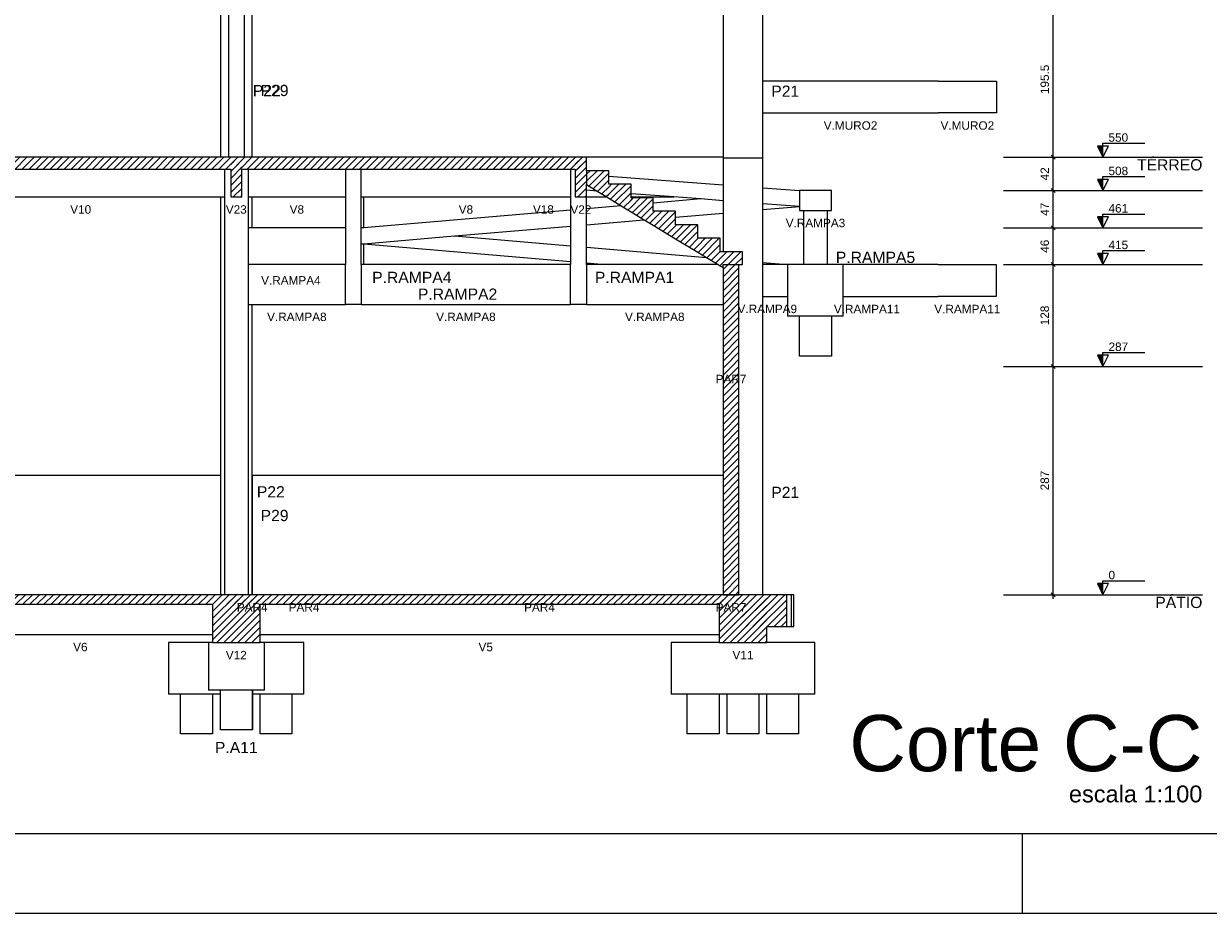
# Model space of a CAD drawing. Header units: millimetres. Extents: x 10 to 1250, y -62 to 528.
# Tile 92 of 193: x 111 to 126, y 69 to 80. Entities that reach past the tile are written whole.
import ezdxf

# ---------------------------------------------------------------- set-up
doc = ezdxf.new("R2010")
doc.units = ezdxf.units.MM
doc.header["$LTSCALE"] = 0.05
for name, color, linetype, lineweight in [('FO-Cortes', 9, 'Continuous', 5), ('FO-Cotas', 5, 'Continuous', 5), ('FO-Eixos', 5, 'Continuous', 5), ('FO-Hachuras das lajes', 1, 'Continuous', 20), ('FO-Hachuras dos pilares', 9, 'Continuous', 5), ('FO-Níveis', 9, 'Continuous', 5), ('FO-Pilares pré-moldados', 3, 'Continuous', 20), ('FO-Seção das fundações', 9, 'Continuous', 5), ('FO-Títulos', 7, 'Continuous', 5)]:
    doc.layers.add(name, color=color, linetype=linetype, lineweight=lineweight)
doc.layers.add('FOLHA_PADRÃO', color=7, linetype='Continuous')
doc.styles.add('Arial', font='arial.ttf')
doc.styles.get("Standard").update_dxf_attribs({"font": 'arial.ttf'})
doc.dimstyles.new('UM_50.000000', dxfattribs={"dimtxt": 0.18, "dimasz": 0.1, "dimexe": 0.1, "dimexo": 0.2, "dimgap": 0.1, "dimtad": 1, "dimdec": 1, "dimlfac": 50, "dimzin": 0, "dimdsep": 46, "dimtxsty": 'Standard', "dimblk": 'OBLIQUE', "dimcen": 0.09, "dimdle": 0.1, "dimadec": 1, "dimazin": 2, "dimtfac": 1, "dimtdec": 1, "dimtofl": 0, "dimtmove": 0, "dimatfit": 3, "dimldrblk": 'OBLIQUE', "dimfxl": 1, "dimtolj": 1, "dimarcsym": 1})
pattern_1 = [(45, (-251.032, -44.80222), (-0.08838835, 0.08838835), [])]

# ---------------------------------------------------------------- blocks, each defined once
blk = doc.blocks.new('A1EST. 1500')
at = {"layer": 'FOLHA_PADRÃO', "color": 1, "linetype": 'Continuous'}
for p, q in [((113.5, 0), (113.5, 1)), ((0, 0), (150.008, 0))]:
    blk.add_line(p, q, dxfattribs=at)
at = {"layer": 'FOLHA_PADRÃO', "color": 6, "linetype": 'Continuous'}
blk.add_lwpolyline([(149, 58.4), (149, 1), (1, 1), (1, 58.4), (149, 58.4)], dxfattribs=at)
blk = doc.blocks.new('_Oblique')
at = {"color": 0, "linetype": 'ByBlock', "lineweight": -2}
blk.add_line((-0.5, -0.5), (0.5, 0.5), dxfattribs=at)
blk = doc.blocks.new('*D313')
at = {"layer": 'Defpoints', "color": 0, "transparency": 16777216}
for p in [(247.282, 56.507), (247.282, 56.507), (247.282, 50.767)]:
    blk.add_point(p, dxfattribs=at)
at = {"layer": 'FO-Hachuras das lajes', "color": 0, "linetype": 'Continuous', "lineweight": -2, "transparency": 16777216}
for p, q in [((247.282, 50.667), (247.282, 56.607)), ((247.082, 56.507), (247.182, 56.507)), ((247.082, 50.767), (247.182, 50.767))]:
    blk.add_line(p, q, dxfattribs=at)
at = {"layer": 'FO-Hachuras das lajes', "color": 0, "lineweight": -2, "transparency": 16777216, "xscale": 0.1, "yscale": 0.1, "zscale": 0.1}
for p, rotation in [((247.282, 56.507), 90), ((247.282, 50.767), 270)]:
    blk.add_blockref('_Oblique', p, dxfattribs=dict(at, rotation=rotation))
at = {"layer": 'FO-Hachuras das lajes', "transparency": 16777216, "insert": (247.07, 53.637), "char_height": 0.2118, "attachment_point": 5, "rotation": 90, "style": 'Arial'}
blk.add_mtext('\\A1;287', dxfattribs=at)
blk = doc.blocks.new('*D314')
at = {"layer": 'Defpoints', "color": 0, "transparency": 16777216}
for p in [(247.282, 59.067), (247.282, 59.067), (247.282, 56.507)]:
    blk.add_point(p, dxfattribs=at)
at = {"layer": 'FO-Hachuras das lajes', "color": 0, "linetype": 'Continuous', "lineweight": -2, "transparency": 16777216}
for p, q in [((247.082, 59.067), (247.182, 59.067)), ((247.282, 56.407), (247.282, 59.167)), ((247.082, 56.507), (247.182, 56.507))]:
    blk.add_line(p, q, dxfattribs=at)
at = {"layer": 'FO-Hachuras das lajes', "color": 0, "lineweight": -2, "transparency": 16777216, "xscale": 0.1, "yscale": 0.1, "zscale": 0.1}
for p, rotation in [((247.282, 59.067), 90), ((247.282, 56.507), 270)]:
    blk.add_blockref('_Oblique', p, dxfattribs=dict(at, rotation=rotation))
at = {"layer": 'FO-Hachuras das lajes', "transparency": 16777216, "insert": (247.07, 57.787), "char_height": 0.2118, "attachment_point": 5, "rotation": 90, "style": 'Arial'}
blk.add_mtext('\\A1;128', dxfattribs=at)
blk = doc.blocks.new('*D315')
at = {"layer": 'Defpoints', "color": 0, "transparency": 16777216}
for p in [(247.282, 59.987), (247.282, 59.987), (247.282, 59.067)]:
    blk.add_point(p, dxfattribs=at)
at = {"layer": 'FO-Hachuras das lajes', "color": 0, "linetype": 'Continuous', "lineweight": -2, "transparency": 16777216}
for p, q in [((247.082, 59.987), (247.182, 59.987)), ((247.282, 58.967), (247.282, 60.087)), ((247.082, 59.067), (247.182, 59.067))]:
    blk.add_line(p, q, dxfattribs=at)
at = {"layer": 'FO-Hachuras das lajes', "color": 0, "lineweight": -2, "transparency": 16777216, "xscale": 0.1, "yscale": 0.1, "zscale": 0.1}
for p, rotation in [((247.282, 59.987), 90), ((247.282, 59.067), 270)]:
    blk.add_blockref('_Oblique', p, dxfattribs=dict(at, rotation=rotation))
at = {"layer": 'FO-Hachuras das lajes', "transparency": 16777216, "insert": (247.07, 59.527), "char_height": 0.2118, "attachment_point": 5, "rotation": 90, "style": 'Arial'}
blk.add_mtext('\\A1;46', dxfattribs=at)
blk = doc.blocks.new('*D316')
at = {"layer": 'Defpoints', "color": 0, "transparency": 16777216}
for p in [(247.282, 60.927), (247.282, 60.927), (247.282, 59.987)]:
    blk.add_point(p, dxfattribs=at)
at = {"layer": 'FO-Hachuras das lajes', "color": 0, "linetype": 'Continuous', "lineweight": -2, "transparency": 16777216}
for p, q in [((247.082, 60.927), (247.182, 60.927)), ((247.282, 59.887), (247.282, 61.027)), ((247.082, 59.987), (247.182, 59.987))]:
    blk.add_line(p, q, dxfattribs=at)
at = {"layer": 'FO-Hachuras das lajes', "color": 0, "lineweight": -2, "transparency": 16777216, "xscale": 0.1, "yscale": 0.1, "zscale": 0.1}
for p, rotation in [((247.282, 60.927), 90), ((247.282, 59.987), 270)]:
    blk.add_blockref('_Oblique', p, dxfattribs=dict(at, rotation=rotation))
at = {"layer": 'FO-Hachuras das lajes', "transparency": 16777216, "insert": (247.07, 60.457), "char_height": 0.2118, "attachment_point": 5, "rotation": 90, "style": 'Arial'}
blk.add_mtext('\\A1;47', dxfattribs=at)
blk = doc.blocks.new('*D317')
at = {"layer": 'Defpoints', "color": 0, "transparency": 16777216}
for p in [(247.282, 61.767), (247.282, 61.767), (247.282, 60.927)]:
    blk.add_point(p, dxfattribs=at)
at = {"layer": 'FO-Hachuras das lajes', "color": 0, "linetype": 'Continuous', "lineweight": -2, "transparency": 16777216}
for p, q in [((247.082, 61.767), (247.182, 61.767)), ((247.282, 60.827), (247.282, 61.867)), ((247.082, 60.927), (247.182, 60.927))]:
    blk.add_line(p, q, dxfattribs=at)
at = {"layer": 'FO-Hachuras das lajes', "color": 0, "lineweight": -2, "transparency": 16777216, "xscale": 0.1, "yscale": 0.1, "zscale": 0.1}
for p, rotation in [((247.282, 61.767), 90), ((247.282, 60.927), 270)]:
    blk.add_blockref('_Oblique', p, dxfattribs=dict(at, rotation=rotation))
at = {"layer": 'FO-Hachuras das lajes', "transparency": 16777216, "insert": (247.07, 61.347), "char_height": 0.2118, "attachment_point": 5, "rotation": 90, "style": 'Arial'}
blk.add_mtext('\\A1;42', dxfattribs=at)
blk = doc.blocks.new('*D318')
at = {"layer": 'Defpoints', "color": 0, "transparency": 16777216}
for p in [(247.282, 65.677), (247.282, 65.677), (247.282, 61.767)]:
    blk.add_point(p, dxfattribs=at)
at = {"layer": 'FO-Hachuras das lajes', "color": 0, "linetype": 'Continuous', "lineweight": -2, "transparency": 16777216}
for p, q in [((247.082, 65.677), (247.182, 65.677)), ((247.282, 61.667), (247.282, 65.777)), ((247.082, 61.767), (247.182, 61.767))]:
    blk.add_line(p, q, dxfattribs=at)
at = {"layer": 'FO-Hachuras das lajes', "color": 0, "lineweight": -2, "transparency": 16777216, "xscale": 0.1, "yscale": 0.1, "zscale": 0.1}
for p, rotation in [((247.282, 65.677), 90), ((247.282, 61.767), 270)]:
    blk.add_blockref('_Oblique', p, dxfattribs=dict(at, rotation=rotation))
at = {"layer": 'FO-Hachuras das lajes', "transparency": 16777216, "insert": (247.07, 63.722), "char_height": 0.2118, "attachment_point": 5, "rotation": 90, "style": 'Arial'}
blk.add_mtext('\\A1;195.5', dxfattribs=at)
blk = doc.blocks.new('CCCCC')
at = {"layer": 'FO-Cortes', "linetype": 'Continuous'}
for points in [[(-2.5, 16.9647), (-2.5, 17.2447), (-2.64, 17.2447), (-2.5, 16.9647)], [(-2.5, 16.1247), (-2.5, 16.4047), (-2.64, 16.4047), (-2.5, 16.1247)], [(-2.5, 15.1847), (-2.5, 15.4647), (-2.64, 15.4647), (-2.5, 15.1847)], [(-2.5, 14.2647), (-2.5, 14.5447), (-2.64, 14.5447), (-2.5, 14.2647)], [(-2.5, 11.7047), (-2.5, 11.9847), (-2.64, 11.9847), (-2.5, 11.7047)], [(-2.5, 5.9647), (-2.5, 6.2447), (-2.64, 6.2447), (-2.5, 5.9647)]]:
    blk.add_hatch(color=256, dxfattribs=at).paths.add_polyline_path(points)
at = {"layer": 'FO-Níveis', "linetype": 'Continuous'}
h = blk.add_hatch(dxfattribs=at)
h.set_pattern_fill('ANSI31', color=256, style=0)
h.set_pattern_definition(pattern_1)
h.paths.add_polyline_path([(-32.215, 16.6647), (-24.149, 16.6647), (-24.149, 16.9647), (-32.215, 16.9647), (-32.215, 16.6647)])
h = blk.add_hatch(dxfattribs=at)
h.set_pattern_fill('ANSI31', color=256, style=0)
h.set_pattern_definition(pattern_1)
h.paths.add_polyline_path([(-24.429, 16.6647), (-15.485, 16.6647), (-15.485, 16.9647), (-24.429, 16.9647), (-24.429, 16.6647)])
h = blk.add_hatch(dxfattribs=at)
h.set_pattern_fill('ANSI31', color=256, style=0)
h.set_pattern_definition(pattern_1)
h.paths.add_polyline_path([(-24.429, 15.9647), (-24.149, 15.9647), (-24.149, 16.9647), (-24.429, 16.9647), (-24.429, 15.9647)])
h = blk.add_hatch(dxfattribs=at)
h.set_pattern_fill('ANSI31', color=256, style=0)
h.set_pattern_definition(pattern_1)
h.paths.add_polyline_path([(-15.765, 15.9647), (-15.485, 15.9647), (-15.485, 16.9647), (-15.765, 16.9647), (-15.765, 15.9647)])
h = blk.add_hatch(dxfattribs=at)
h.set_pattern_fill('ANSI31', color=256, style=0)
h.set_pattern_definition(pattern_1)
h.paths.add_polyline_path([(-15.485, 16.2738), (-14.925, 15.9338), (-14.925, 16.6247), (-15.485, 16.6247), (-15.485, 16.2738)])
h = blk.add_hatch(dxfattribs=at)
h.set_pattern_fill('ANSI31', color=256, style=0)
h.set_pattern_definition(pattern_1)
h.paths.add_polyline_path([(-14.925, 15.9338), (-14.365, 15.5938), (-14.365, 16.2847), (-14.925, 16.2847), (-14.925, 15.9338)])
h = blk.add_hatch(dxfattribs=at)
h.set_pattern_fill('ANSI31', color=256, style=0)
h.set_pattern_definition(pattern_1)
h.paths.add_polyline_path([(-14.365, 15.5938), (-13.805, 15.2538), (-13.805, 15.9447), (-14.365, 15.9447), (-14.365, 15.5938)])
h = blk.add_hatch(dxfattribs=at)
h.set_pattern_fill('ANSI31', color=256, style=0)
h.set_pattern_definition(pattern_1)
h.paths.add_polyline_path([(-13.805, 15.2538), (-13.245, 14.9138), (-13.245, 15.6047), (-13.805, 15.6047), (-13.805, 15.2538)])
h = blk.add_hatch(dxfattribs=at)
h.set_pattern_fill('ANSI31', color=256, style=0)
h.set_pattern_definition(pattern_1)
h.paths.add_polyline_path([(-13.245, 14.9138), (-12.685, 14.5738), (-12.685, 15.2647), (-13.245, 15.2647), (-13.245, 14.9138)])
h = blk.add_hatch(dxfattribs=at)
h.set_pattern_fill('ANSI31', color=256, style=0)
h.set_pattern_definition(pattern_1)
h.paths.add_polyline_path([(-12.685, 14.5738), (-12.125, 14.2338), (-12.125, 14.9247), (-12.685, 14.9247), (-12.685, 14.5738)])
h = blk.add_hatch(dxfattribs=at)
h.set_pattern_fill('ANSI31', color=256, style=0)
h.set_pattern_definition(pattern_1)
h.paths.add_polyline_path([(-12.125, 14.2338), (-12.05, 14.1882), (-12.05, 14.5847), (-12.125, 14.5847), (-12.125, 14.2338)])
h = blk.add_hatch(dxfattribs=at)
h.set_pattern_fill('ANSI31', color=256, style=0)
h.set_pattern_definition(pattern_1)
h.paths.add_polyline_path([(-12.05, 14.2647), (-11.565, 14.2647), (-11.565, 14.5847), (-12.05, 14.5847), (-12.05, 14.2647)])
h = blk.add_hatch(dxfattribs=at)
h.set_pattern_fill('ANSI31', color=256, style=0)
h.set_pattern_definition(pattern_1)
h.paths.add_polyline_path([(-12.05, 11.7047), (-11.65, 11.7047), (-11.65, 14.2647), (-12.05, 14.2647), (-12.05, 11.7047)])
h = blk.add_hatch(dxfattribs=at)
h.set_pattern_fill('ANSI31', color=256, style=0)
h.set_pattern_definition(pattern_1)
h.paths.add_polyline_path([(-12.05, 5.9647), (-11.65, 5.9647), (-11.65, 11.7047), (-12.05, 11.7047), (-12.05, 5.9647)])
h = blk.add_hatch(dxfattribs=at)
h.set_pattern_fill('ANSI31', color=256, style=0)
h.set_pattern_definition(pattern_1)
h.paths.add_polyline_path([(-32.2342, 5.7247), (-23.689, 5.7247), (-23.689, 5.9647), (-32.2342, 5.9647), (-32.2342, 5.7247)])
h = blk.add_hatch(dxfattribs=at)
h.set_pattern_fill('ANSI31', color=256, style=0)
h.set_pattern_definition(pattern_1)
h.paths.add_polyline_path([(-24.889, 5.7247), (-11.65, 5.7247), (-11.65, 5.9647), (-24.889, 5.9647), (-24.889, 5.7247)])
h = blk.add_hatch(dxfattribs=at)
h.set_pattern_fill('ANSI31', color=256, style=0)
h.set_pattern_definition(pattern_1)
h.paths.add_polyline_path([(-24.889, 4.7647), (-23.689, 4.7647), (-23.689, 5.9647), (-24.889, 5.9647), (-24.889, 4.7647)])
h = blk.add_hatch(dxfattribs=at)
h.set_pattern_fill('ANSI31', color=256, style=0)
h.set_pattern_definition(pattern_1)
h.paths.add_polyline_path([(-12.15, 4.7647), (-10.95, 4.7647), (-10.95, 5.9647), (-12.15, 5.9647), (-12.15, 4.7647)])
h = blk.add_hatch(dxfattribs=at)
h.set_pattern_fill('ANSI31', color=256, style=0)
h.set_pattern_definition(pattern_1)
h.paths.add_polyline_path([(-12.05, 5.1647), (-10.45, 5.1647), (-10.45, 5.9647), (-12.05, 5.9647), (-12.05, 5.1647)])
at = {"layer": 'FO-Cortes'}
for points in [[(-2.5, 16.9647), (-2.36, 17.2447), (-2.64, 17.2447), (-2.5, 16.9647), (-2.5, 17.3147), (-1.45, 17.3147)], [(-2.5, 16.1247), (-2.36, 16.4047), (-2.64, 16.4047), (-2.5, 16.1247), (-2.5, 16.4747), (-1.45, 16.4747)], [(-2.5, 15.1847), (-2.36, 15.4647), (-2.64, 15.4647), (-2.5, 15.1847), (-2.5, 15.5347), (-1.45, 15.5347)], [(-2.5, 14.2647), (-2.36, 14.5447), (-2.64, 14.5447), (-2.5, 14.2647), (-2.5, 14.6147), (-1.45, 14.6147)], [(-2.5, 11.7047), (-2.36, 11.9847), (-2.64, 11.9847), (-2.5, 11.7047), (-2.5, 12.0547), (-1.45, 12.0547)], [(-2.5, 5.9647), (-2.36, 6.2447), (-2.64, 6.2447), (-2.5, 5.9647), (-2.5, 6.3147), (-1.45, 6.3147)]]:
    blk.add_lwpolyline(points, dxfattribs=at)
at = {"layer": 'FO-Cotas'}
for p, q in [((-24.689, 20.8747), (-24.689, 16.9647)), ((-24.4864, 20.8747), (-24.4864, 16.9647)), ((-24.0836, 16.9647), (-24.0836, 20.8747)), ((-23.889, 16.9647), (-23.889, 20.8747)), ((-12.05, 20.8747), (-12.05, 16.9647)), ((-11.05, 18.8747), (-11.05, 20.8747)), ((-11.05, 18.0747), (-11.05, 18.8747)), ((-6.6385, 18.8747), (-11.05, 18.8747)), ((-6.6385, 18.8747), (-5.1797, 18.8747)), ((-5.1797, 18.8747), (-5.1797, 18.0747)), ((-11.05, 16.9647), (-11.05, 18.0747)), ((-11.05, 18.0747), (-6.6385, 18.0747)), ((-5.1797, 18.0747), (-6.6385, 18.0747)), ((-12.05, 16.9647), (-15.485, 16.9647)), ((-12.05, 16.9647), (-12.05, 16.9357)), ((-12.05, 16.9357), (-12.05, 16.2713)), ((-12.0484, 16.9357), (-12.05, 16.9357)), ((-11.05, 16.9357), (-12.0484, 16.9357)), ((-11.05, 16.9357), (-11.05, 16.9647)), ((-11.05, 16.1951), (-11.05, 16.9357)), ((-24.5864, 16.6647), (-24.5864, 16.1247)), ((-23.9836, 16.1247), (-23.9836, 16.6647)), ((-21.547, 16.6647), (-21.547, 16.1247)), ((-21.147, 16.5637), (-21.147, 16.6647)), ((-21.147, 16.1247), (-21.147, 16.5637)), ((-15.885, 16.6647), (-15.885, 16.5636)), ((-15.885, 16.5636), (-15.885, 16.1626)), ((-14.925, 16.4904), (-12.05, 16.2713)), ((-24.5864, 16.1247), (-24.5864, 15.9647)), ((-23.9836, 15.9647), (-23.9836, 16.1247)), ((-21.547, 16.1247), (-21.547, 15.9647)), ((-21.147, 15.9647), (-21.147, 16.1247)), ((-15.885, 16.1626), (-15.885, 16.1247)), ((-15.885, 16.1247), (-15.885, 15.9647)), ((-15.2182, 16.1118), (-15.485, 16.1321)), ((-12.05, 16.2713), (-12.05, 16.1247)), ((-12.05, 16.1247), (-12.05, 16.0957)), ((-12.05, 16.0957), (-12.05, 15.9647)), ((-11.05, 16.1951), (-10.127, 16.1247)), ((-11.05, 16.1247), (-11.05, 16.1951)), ((-11.05, 16.0957), (-11.05, 16.1247)), ((-11.05, 16.046), (-11.05, 16.0957)), ((-10.027, 16.1247), (-10.127, 16.1247)), ((-10.127, 16.1247), (-10.127, 15.7237)), ((-9.427, 16.1247), (-10.027, 16.1247)), ((-9.327, 16.1247), (-9.427, 16.1247)), ((-9.327, 15.6247), (-9.327, 16.1247)), ((-31.415, 15.9647), (-24.689, 15.9647)), ((-24.689, 15.9647), (-24.689, 15.1847)), ((-24.689, 15.9647), (-24.6874, 15.9647)), ((-24.6874, 15.9647), (-24.5864, 15.9647)), ((-24.5864, 15.9647), (-24.5864, 15.1847)), ((-23.9836, 15.9647), (-23.8906, 15.9647)), ((-23.9836, 15.1847), (-23.9836, 15.9647)), ((-23.8906, 15.9647), (-23.889, 15.9647)), ((-23.889, 15.1847), (-23.889, 15.9647)), ((-23.889, 15.9647), (-23.8874, 15.9647)), ((-23.8874, 15.9647), (-21.547, 15.9647)), ((-21.547, 15.9647), (-21.547, 15.1847)), ((-21.147, 15.9647), (-21.0888, 15.9647)), ((-21.147, 15.1847), (-21.147, 15.9647)), ((-21.0888, 15.9647), (-21.0856, 15.9647)), ((-21.0856, 15.9647), (-21.0844, 15.9647)), ((-21.0844, 15.1901), (-21.0844, 15.9647)), ((-21.0844, 15.9647), (-15.885, 15.9647)), ((-15.885, 15.9647), (-15.885, 15.6336)), ((-15.485, 15.6677), (-15.485, 15.9647)), ((-15.485, 15.9647), (-14.976, 15.9647)), ((-13.2893, 15.9647), (-14.365, 16.0467)), ((-14.365, 15.9647), (-13.2893, 15.9647)), ((-12.6099, 15.9129), (-13.805, 15.811)), ((-12.6099, 15.9129), (-13.2893, 15.9647)), ((-12.05, 15.8703), (-12.6099, 15.9129)), ((-12.05, 15.9647), (-12.05, 15.9607)), ((-12.05, 15.9607), (-12.05, 15.8703)), ((-12.05, 15.8703), (-12.05, 15.5594)), ((-11.05, 15.794), (-11.05, 16.046)), ((-10.127, 15.7237), (-11.05, 15.794)), ((-11.05, 15.6447), (-11.05, 15.794)), ((-15.885, 15.6336), (-21.0844, 15.1901)), ((-15.885, 15.6336), (-15.885, 15.2323)), ((-14.6097, 15.7423), (-15.485, 15.6677)), ((-15.485, 15.2664), (-15.485, 15.6677)), ((-13.245, 15.4575), (-12.05, 15.5594)), ((-12.05, 15.5594), (-12.05, 15.1847)), ((-11.05, 15.6447), (-10.127, 15.7234)), ((-11.05, 15.1847), (-11.05, 15.6447)), ((-10.127, 15.7237), (-10.127, 15.7234)), ((-10.127, 15.7234), (-10.127, 15.6247)), ((-10.127, 15.6247), (-10.027, 15.6247)), ((-10.027, 15.6247), (-10.027, 15.1847)), ((-10.027, 15.6247), (-9.427, 15.6247)), ((-9.427, 15.1847), (-9.427, 15.6247)), ((-9.427, 15.6247), (-9.327, 15.6247)), ((-21.0844, 15.1901), (-21.147, 15.1847)), ((-18.8018, 14.9835), (-15.885, 15.2323)), ((-15.885, 15.2323), (-15.885, 15.1847)), ((-15.485, 15.2664), (-14.0302, 15.3905)), ((-15.485, 15.1847), (-15.485, 15.2664)), ((-24.689, 15.1847), (-24.689, 14.2647)), ((-24.5864, 15.1847), (-24.5864, 14.2647)), ((-23.8923, 15.1847), (-23.9836, 15.1847)), ((-23.9836, 14.2647), (-23.9836, 15.1847)), ((-23.889, 15.1847), (-23.8923, 15.1847)), ((-23.8857, 15.1847), (-23.889, 15.1847)), ((-21.547, 15.1847), (-23.8857, 15.1847)), ((-21.547, 15.1847), (-21.547, 14.3847)), ((-21.147, 14.7834), (-21.147, 15.1847)), ((-21.0844, 14.7888), (-18.8018, 14.9835)), ((-18.8018, 14.9835), (-15.885, 14.7331)), ((-15.885, 15.1847), (-15.885, 14.7331)), ((-15.485, 14.6988), (-15.485, 15.1847)), ((-12.05, 15.1847), (-12.05, 15.1557)), ((-12.05, 15.1557), (-12.05, 14.5847)), ((-11.05, 15.1557), (-11.05, 15.1847)), ((-11.05, 14.3182), (-11.05, 15.1557)), ((-10.027, 15.1847), (-10.027, 14.2647)), ((-9.427, 14.2647), (-9.427, 15.1847)), ((-21.147, 14.7834), (-21.0844, 14.7888)), ((-21.0844, 14.778), (-21.147, 14.7834)), ((-21.147, 14.3847), (-21.147, 14.7834)), ((-21.0844, 14.2647), (-21.0844, 14.778)), ((-15.885, 14.3318), (-21.0844, 14.778)), ((-15.885, 14.7331), (-15.885, 14.3318)), ((-15.485, 14.6988), (-12.4639, 14.4395)), ((-15.485, 14.2974), (-15.485, 14.6988)), ((-21.547, 14.3847), (-21.547, 14.2647)), ((-21.147, 14.2647), (-21.147, 14.3847)), ((-15.885, 14.3318), (-15.885, 14.2647)), ((-15.1038, 14.2647), (-15.485, 14.2974)), ((-15.485, 14.2647), (-15.485, 14.2974)), ((-11.05, 14.3182), (-10.427, 14.2647)), ((-11.05, 14.2647), (-11.05, 14.3182)), ((-24.689, 14.2647), (-24.689, 11.7047)), ((-24.5864, 14.2647), (-24.5864, 11.7047)), ((-23.8914, 14.2647), (-23.9836, 14.2647)), ((-23.9836, 14.1847), (-23.9836, 14.2647)), ((-23.9836, 13.2647), (-23.9836, 14.1847)), ((-23.889, 14.2647), (-23.8914, 14.2647)), ((-23.8866, 14.2647), (-23.889, 14.2647)), ((-21.547, 14.2647), (-23.8866, 14.2647)), ((-21.547, 14.1847), (-21.547, 14.2647)), ((-21.547, 13.2647), (-21.547, 14.1847)), ((-21.147, 14.2647), (-21.147, 13.2647)), ((-21.0888, 14.2647), (-21.147, 14.2647)), ((-21.0844, 14.2647), (-21.0888, 14.2647)), ((-21.084, 14.2647), (-21.0844, 14.2647)), ((-15.885, 14.2647), (-21.084, 14.2647)), ((-15.885, 13.2647), (-15.885, 14.2647)), ((-15.485, 14.2647), (-15.485, 13.2647)), ((-15.1038, 14.2647), (-15.485, 14.2647)), ((-12.176, 14.2647), (-15.1038, 14.2647)), ((-10.427, 14.2647), (-11.05, 14.2647)), ((-11.05, 14.2357), (-11.05, 14.2647)), ((-11.05, 13.9168), (-11.05, 14.2357)), ((-10.427, 14.2647), (-10.427, 13.8634)), ((-10.2301, 14.2647), (-10.427, 14.2647)), ((-10.227, 14.2647), (-10.2301, 14.2647)), ((-10.027, 14.2647), (-10.227, 14.2647)), ((-9.427, 14.2647), (-10.027, 14.2647)), ((-9.027, 14.2647), (-9.427, 14.2647)), ((-9.027, 13.4647), (-9.027, 14.2647)), ((-6.6385, 14.2647), (-9.027, 14.2647)), ((-6.6385, 14.2647), (-5.1807, 14.2647)), ((-5.1807, 14.2647), (-5.1807, 13.4647)), ((-11.05, 13.4647), (-11.05, 13.9168)), ((-10.427, 13.8634), (-10.427, 13.4647)), ((-11.05, 13.4647), (-10.427, 13.4647)), ((-11.05, 11.7047), (-11.05, 13.4647)), ((-10.427, 13.4647), (-10.427, 12.9647)), ((-9.027, 12.9647), (-9.027, 13.4647)), ((-9.027, 13.4647), (-6.6385, 13.4647)), ((-5.1807, 13.4647), (-6.6385, 13.4647)), ((-23.9836, 13.2647), (-23.8914, 13.2647)), ((-23.9836, 11.7047), (-23.9836, 13.2647)), ((-23.8914, 13.2647), (-23.889, 13.2647)), ((-23.889, 11.7047), (-23.889, 13.2647)), ((-23.889, 13.2647), (-23.8866, 13.2647)), ((-23.8866, 13.2647), (-21.547, 13.2647)), ((-21.4886, 13.2647), (-21.547, 13.2647)), ((-21.484, 13.2647), (-21.4886, 13.2647)), ((-21.147, 13.2647), (-21.484, 13.2647)), ((-21.147, 13.2647), (-21.0888, 13.2647)), ((-21.0888, 13.2647), (-21.0844, 13.2647)), ((-21.0844, 13.2647), (-21.084, 13.2647)), ((-21.084, 13.2647), (-15.885, 13.2647)), ((-15.485, 13.2647), (-15.885, 13.2647)), ((-15.485, 13.2647), (-12.05, 13.2647)), ((-10.127, 12.9647), (-10.427, 12.9647)), ((-10.127, 11.9647), (-10.127, 12.9647)), ((-9.327, 12.9647), (-10.127, 12.9647)), ((-9.327, 12.9647), (-9.327, 11.9647)), ((-9.027, 12.9647), (-9.327, 12.9647)), ((-9.327, 11.9647), (-10.127, 11.9647)), ((-24.689, 11.7047), (-24.689, 8.9647)), ((-24.5864, 11.7047), (-24.5864, 5.9647)), ((-23.9836, 5.9647), (-23.9836, 11.7047)), ((-23.889, 8.9647), (-23.889, 11.7047)), ((-11.05, 11.6757), (-11.05, 11.7047)), ((-11.05, 5.9647), (-11.05, 11.6757)), ((-24.689, 8.9647), (-31.415, 8.9647)), ((-24.689, 8.9647), (-24.689, 7.9647)), ((-23.8868, 8.9647), (-23.889, 8.9647)), ((-23.889, 7.9647), (-23.889, 8.9647)), ((-23.8868, 8.9647), (-23.8868, 7.9647)), ((-21.2892, 8.9647), (-23.8868, 8.9647)), ((-21.2848, 8.9647), (-21.2892, 8.9647)), ((-12.05, 8.9647), (-21.2848, 8.9647)), ((-24.689, 7.9647), (-24.689, 5.9647)), ((-23.889, 5.9647), (-23.889, 7.9647)), ((-23.8868, 7.9647), (-23.8868, 5.9647)), ((-10.3273, 5.9647), (-10.45, 5.9647)), ((-10.27, 5.9647), (-10.3273, 5.9647)), ((-10.3273, 5.1647), (-10.3273, 5.9647)), ((-10.27, 5.1647), (-10.27, 5.9647)), ((-10.45, 5.1647), (-10.3273, 5.1647)), ((-10.3273, 5.1647), (-10.27, 5.1647)), ((-31.415, 4.9647), (-24.889, 4.9647)), ((-23.689, 4.9647), (-21.2892, 4.9647)), ((-21.2892, 4.9647), (-21.2848, 4.9647)), ((-21.2848, 4.9647), (-12.15, 4.9647)), ((-25.989, 4.7647), (-25.989, 3.4647)), ((-24.9909, 4.7647), (-25.989, 4.7647)), ((-24.9909, 4.7647), (-24.9909, 3.5647)), ((-24.889, 4.7647), (-24.9909, 4.7647)), ((-23.5791, 4.7647), (-23.689, 4.7647)), ((-22.589, 4.7647), (-23.5791, 4.7647)), ((-23.5791, 3.5647), (-23.5791, 4.7647)), ((-22.589, 3.4647), (-22.589, 4.7647)), ((-13.3583, 4.7647), (-13.3583, 3.4647)), ((-13.25, 4.7647), (-13.3583, 4.7647)), ((-12.15, 4.7647), (-13.25, 4.7647)), ((-9.85, 4.7647), (-10.95, 4.7647)), ((-9.7417, 4.7647), (-9.85, 4.7647)), ((-9.7417, 3.4647), (-9.7417, 4.7647)), ((-25.689, 3.4647), (-25.989, 3.4647)), ((-25.689, 2.4647), (-25.689, 3.4647)), ((-24.889, 3.4647), (-25.689, 3.4647)), ((-24.6885, 3.5647), (-24.9909, 3.5647)), ((-24.889, 3.4647), (-24.889, 2.4647)), ((-24.6885, 3.4647), (-24.889, 3.4647)), ((-24.6885, 3.4647), (-24.6885, 3.5647)), ((-24.6815, 3.5647), (-24.6885, 3.5647)), ((-24.6885, 2.5647), (-24.6885, 3.4647)), ((-23.8885, 3.5647), (-24.6815, 3.5647)), ((-23.8885, 3.5647), (-23.8885, 3.4647)), ((-23.8815, 3.5647), (-23.8885, 3.5647)), ((-23.8885, 3.4647), (-23.8885, 2.5647)), ((-23.8815, 3.5647), (-23.8815, 3.4647)), ((-23.5791, 3.5647), (-23.8815, 3.5647)), ((-23.689, 3.4647), (-23.8815, 3.4647)), ((-23.8815, 3.4647), (-23.8815, 2.5647)), ((-23.689, 2.4647), (-23.689, 3.4647)), ((-22.889, 3.4647), (-23.689, 3.4647)), ((-22.889, 3.4647), (-22.889, 2.4647)), ((-22.589, 3.4647), (-22.889, 3.4647)), ((-13.25, 3.4647), (-13.3583, 3.4647)), ((-12.95, 3.4647), (-13.25, 3.4647)), ((-12.95, 2.4647), (-12.95, 3.4647)), ((-12.15, 3.4647), (-12.95, 3.4647)), ((-12.15, 3.4647), (-12.15, 2.4647)), ((-11.95, 3.4647), (-12.15, 3.4647)), ((-11.95, 2.4647), (-11.95, 3.4647)), ((-11.15, 3.4647), (-11.95, 3.4647)), ((-11.15, 3.4647), (-11.15, 2.4647)), ((-10.95, 3.4647), (-11.15, 3.4647)), ((-10.95, 2.4647), (-10.95, 3.4647)), ((-10.15, 3.4647), (-10.95, 3.4647)), ((-10.15, 3.4647), (-10.15, 2.4647)), ((-9.85, 3.4647), (-10.15, 3.4647)), ((-9.7417, 3.4647), (-9.85, 3.4647)), ((-24.889, 2.4647), (-25.689, 2.4647)), ((-24.6815, 2.5647), (-24.6885, 2.5647)), ((-23.8885, 2.5647), (-24.6815, 2.5647)), ((-23.8815, 2.5647), (-23.8885, 2.5647)), ((-22.889, 2.4647), (-23.689, 2.4647)), ((-12.15, 2.4647), (-12.95, 2.4647)), ((-11.15, 2.4647), (-11.95, 2.4647)), ((-10.15, 2.4647), (-10.95, 2.4647))]:
    blk.add_line(p, q, dxfattribs=at)
at = {"layer": 'FO-Eixos', "linetype": 'Continuous'}
for p, q in [((-5, 16.9647), (0, 16.9647)), ((-5, 16.1247), (0, 16.1247)), ((-5, 15.1847), (0, 15.1847)), ((-5, 14.2647), (0, 14.2647)), ((-5, 11.7047), (0, 11.7047))]:
    blk.add_line(p, q, dxfattribs=at)
at = {"layer": 'FO-Eixos'}
blk.add_line((-5, 5.9647), (0, 5.9647), dxfattribs=at)
at = {"layer": 'FO-Títulos'}
for p, q in [((-24.689, 16.9647), (-31.415, 16.9647)), ((-24.6874, 16.9647), (-24.689, 16.9647)), ((-24.5864, 16.9647), (-24.6874, 16.9647)), ((-24.585, 16.9647), (-24.5864, 16.9647)), ((-24.4864, 16.9647), (-24.585, 16.9647)), ((-24.429, 16.9647), (-24.4864, 16.9647)), ((-24.289, 16.9647), (-24.429, 16.9647)), ((-24.149, 16.9647), (-24.289, 16.9647)), ((-24.0836, 16.9647), (-24.149, 16.9647)), ((-23.9856, 16.9647), (-24.0836, 16.9647)), ((-23.9836, 16.9647), (-23.9856, 16.9647)), ((-23.8906, 16.9647), (-23.9836, 16.9647)), ((-23.889, 16.9647), (-23.8906, 16.9647)), ((-23.8874, 16.9647), (-23.889, 16.9647)), ((-21.547, 16.9647), (-23.8874, 16.9647)), ((-21.4886, 16.9647), (-21.547, 16.9647)), ((-21.4856, 16.9647), (-21.4886, 16.9647)), ((-21.147, 16.9647), (-21.4856, 16.9647)), ((-21.0888, 16.9647), (-21.147, 16.9647)), ((-21.0856, 16.9647), (-21.0888, 16.9647)), ((-21.0844, 16.9647), (-21.0856, 16.9647)), ((-15.885, 16.9647), (-21.0844, 16.9647)), ((-15.765, 16.9647), (-15.885, 16.9647)), ((-15.485, 16.9647), (-15.765, 16.9647)), ((-15.485, 16.6647), (-15.485, 16.9647)), ((-31.415, 16.6647), (-24.689, 16.6647)), ((-24.689, 16.6647), (-24.6874, 16.6647)), ((-24.6874, 16.6647), (-24.5864, 16.6647)), ((-24.5864, 16.6647), (-24.585, 16.6647)), ((-24.585, 16.6647), (-24.429, 16.6647)), ((-24.429, 16.6647), (-24.429, 16.1247)), ((-24.149, 16.1247), (-24.149, 16.6647)), ((-24.149, 16.6647), (-23.9856, 16.6647)), ((-23.9856, 16.6647), (-23.9836, 16.6647)), ((-23.9836, 16.6647), (-23.8906, 16.6647)), ((-23.8906, 16.6647), (-23.889, 16.6647)), ((-23.889, 16.6647), (-23.8874, 16.6647)), ((-23.8874, 16.6647), (-21.547, 16.6647)), ((-21.547, 16.6647), (-21.4886, 16.6647)), ((-21.4886, 16.6647), (-21.4856, 16.6647)), ((-21.4856, 16.6647), (-21.147, 16.6647)), ((-21.147, 16.6647), (-21.0888, 16.6647)), ((-21.0888, 16.6647), (-21.0856, 16.6647)), ((-21.0856, 16.6647), (-21.0844, 16.6647)), ((-21.0844, 16.6647), (-17.2113, 16.6647)), ((-17.2113, 16.6647), (-15.885, 16.6647)), ((-15.885, 16.6647), (-15.765, 16.6647)), ((-15.765, 16.6647), (-15.765, 16.5545)), ((-15.765, 16.5545), (-15.765, 16.1534)), ((-15.485, 16.6247), (-15.485, 16.6647)), ((-14.925, 16.6247), (-15.485, 16.6247)), ((-15.485, 16.6247), (-15.485, 16.5331)), ((-15.485, 16.5331), (-15.485, 16.2738)), ((-14.925, 16.4904), (-14.925, 16.6247)), ((-14.925, 16.2847), (-14.925, 16.4904)), ((-24.429, 16.1247), (-24.429, 15.9647)), ((-24.149, 15.9647), (-24.149, 16.1247)), ((-15.765, 16.1534), (-15.765, 16.1247)), ((-15.765, 16.1247), (-15.765, 15.9647)), ((-15.485, 16.1321), (-15.485, 16.2738)), ((-15.485, 16.2738), (-15.2182, 16.1118)), ((-15.485, 16.1247), (-15.485, 16.1321)), ((-15.485, 15.9647), (-15.485, 16.1247)), ((-15.2182, 16.1118), (-14.976, 15.9647)), ((-14.365, 16.2847), (-14.925, 16.2847)), ((-14.365, 16.0467), (-14.365, 16.2847)), ((-24.429, 15.9647), (-24.289, 15.9647)), ((-24.289, 15.9647), (-24.149, 15.9647)), ((-15.765, 15.9647), (-15.485, 15.9647)), ((-14.976, 15.9647), (-14.925, 15.9338)), ((-14.925, 15.9338), (-14.6097, 15.7423)), ((-14.365, 15.9647), (-14.365, 16.0467)), ((-14.365, 15.9447), (-14.365, 15.9647)), ((-13.805, 15.9447), (-14.365, 15.9447)), ((-13.805, 15.811), (-13.805, 15.9447)), ((-13.805, 15.6047), (-13.805, 15.811)), ((-14.6097, 15.7423), (-14.365, 15.5938)), ((-14.365, 15.5938), (-14.0302, 15.3905)), ((-13.245, 15.6047), (-13.805, 15.6047)), ((-13.245, 15.4575), (-13.245, 15.6047)), ((-14.0302, 15.3905), (-13.805, 15.2538)), ((-13.805, 15.2538), (-13.245, 14.9138)), ((-13.245, 15.2647), (-13.245, 15.4575)), ((-12.685, 15.2647), (-13.245, 15.2647)), ((-12.685, 14.9247), (-12.685, 15.2647)), ((-13.245, 14.9138), (-12.685, 14.5738)), ((-12.125, 14.9247), (-12.685, 14.9247)), ((-12.125, 14.5847), (-12.125, 14.9247)), ((-12.685, 14.5738), (-12.4639, 14.4395)), ((-12.4639, 14.4395), (-12.176, 14.2647)), ((-12.05, 14.5847), (-12.125, 14.5847)), ((-11.565, 14.5847), (-12.05, 14.5847)), ((-11.565, 14.3624), (-11.565, 14.5847)), ((-11.565, 14.2647), (-11.565, 14.3624)), ((-12.176, 14.2647), (-12.125, 14.2338)), ((-12.125, 14.2338), (-12.05, 14.1882)), ((-12.05, 14.2647), (-12.0476, 14.2647)), ((-12.05, 14.2357), (-12.05, 14.2647)), ((-12.05, 14.1882), (-12.05, 14.2357)), ((-12.05, 14.1882), (-12.05, 14.0026)), ((-12.05, 14.0026), (-12.05, 13.2647)), ((-12.0476, 14.2647), (-11.85, 14.2647)), ((-11.85, 14.2647), (-11.65, 14.2647)), ((-11.65, 14.2357), (-11.65, 14.2647)), ((-11.65, 14.2647), (-11.565, 14.2647)), ((-11.65, 13.9683), (-11.65, 14.2357)), ((-11.65, 13.4647), (-11.65, 13.9683)), ((-11.65, 13.2647), (-11.65, 13.4647)), ((-12.05, 13.2647), (-12.05, 11.7047)), ((-11.65, 11.7047), (-11.65, 13.2647)), ((-12.05, 11.7047), (-12.05, 11.6757)), ((-12.05, 11.6757), (-12.05, 8.9647)), ((-11.65, 11.6757), (-11.65, 11.7047)), ((-11.65, 5.9647), (-11.65, 11.6757)), ((-12.05, 8.9647), (-12.05, 7.9647)), ((-12.05, 7.9647), (-12.05, 5.9647)), ((-24.889, 5.9647), (-31.415, 5.9647)), ((-24.689, 5.9647), (-24.889, 5.9647)), ((-24.6868, 5.9647), (-24.689, 5.9647)), ((-24.5864, 5.9647), (-24.6868, 5.9647)), ((-24.585, 5.9647), (-24.5864, 5.9647)), ((-23.985, 5.9647), (-24.585, 5.9647)), ((-23.9836, 5.9647), (-23.985, 5.9647)), ((-23.8912, 5.9647), (-23.9836, 5.9647)), ((-23.889, 5.9647), (-23.8912, 5.9647)), ((-23.8868, 5.9647), (-23.889, 5.9647)), ((-23.689, 5.9647), (-23.8868, 5.9647)), ((-21.2892, 5.9647), (-23.689, 5.9647)), ((-21.2848, 5.9647), (-21.2892, 5.9647)), ((-12.15, 5.9647), (-21.2848, 5.9647)), ((-12.05, 5.9647), (-12.15, 5.9647)), ((-12.05, 5.9647), (-12.0478, 5.9647)), ((-12.0478, 5.9647), (-12.05, 5.9647)), ((-12.0443, 5.9647), (-12.0478, 5.9647)), ((-12.0478, 5.9647), (-12.0443, 5.9647)), ((-12.0443, 5.9647), (-12.0306, 5.9647)), ((-12.0306, 5.9647), (-12.0443, 5.9647)), ((-11.848, 5.9647), (-12.0306, 5.9647)), ((-12.0306, 5.9647), (-11.848, 5.9647)), ((-11.65, 5.9647), (-11.848, 5.9647)), ((-11.848, 5.9647), (-11.65, 5.9647)), ((-11.05, 5.9647), (-11.65, 5.9647)), ((-10.95, 5.9647), (-11.05, 5.9647)), ((-10.4905, 5.9647), (-10.95, 5.9647)), ((-10.45, 5.9647), (-10.4905, 5.9647)), ((-10.45, 5.1647), (-10.45, 5.9647)), ((-31.415, 5.7247), (-24.889, 5.7247)), ((-24.889, 5.7247), (-24.889, 4.9647)), ((-23.689, 4.9647), (-23.689, 5.7247)), ((-23.689, 5.7247), (-21.2892, 5.7247)), ((-21.2892, 5.7247), (-21.2848, 5.7247)), ((-21.2848, 5.7247), (-12.15, 5.7247)), ((-12.15, 5.7247), (-12.15, 4.9647)), ((-10.95, 5.1647), (-10.4905, 5.1647)), ((-10.95, 4.7647), (-10.95, 5.1647)), ((-10.4905, 5.1647), (-10.45, 5.1647)), ((-24.889, 4.9647), (-24.889, 4.7647)), ((-23.689, 4.7647), (-23.689, 4.9647)), ((-12.15, 4.9647), (-12.15, 4.7647)), ((-24.889, 4.7647), (-24.689, 4.7647)), ((-24.689, 4.7647), (-24.5864, 4.7647)), ((-24.5864, 4.7647), (-23.9836, 4.7647)), ((-23.9836, 4.7647), (-23.889, 4.7647)), ((-23.889, 4.7647), (-23.689, 4.7647)), ((-12.15, 4.7647), (-12.05, 4.7647)), ((-12.05, 4.7647), (-11.05, 4.7647)), ((-11.05, 4.7647), (-10.95, 4.7647))]:
    blk.add_line(p, q, dxfattribs=at)
at = {"layer": 'FO-Cortes', "char_height": 0.2118, "attachment_point": 7, "line_spacing_factor": 0.798, "style": 'Arial'}
for s, insert in [('550', (-2.36, 17.3497)), ('508', (-2.36, 16.5097)), ('461', (-2.36, 15.5697)), ('415', (-2.36, 14.6497)), ('287', (-2.36, 12.0897)), ('0', (-2.36, 6.3497))]:
    blk.add_mtext(s, dxfattribs=dict(at, insert=insert))
at = {"layer": 'FO-Cortes', "linetype": 'Continuous', "char_height": 0.2824, "attachment_point": 9, "line_spacing_factor": 0.798, "style": 'Arial'}
for s, insert in [('TÉRREO', (0, 16.6258)), ('PÁTIO', (0, 5.6258))]:
    blk.add_mtext(s, dxfattribs=dict(at, insert=insert))
at = {"layer": 'FO-Pilares pré-moldados', "char_height": 0.2824, "line_spacing_factor": 0.798, "style": 'Arial'}
for s, insert, attachment_point in [('P22', (-23.8718, 18.4961), 7), ('P29', (-23.6772, 18.4961), 7), ('P21', (-10.8382, 18.4816), 7), ('P.RAMPA5', (-9.2152, 14.3011), 7), ('P.RAMPA4', (-20.8726, 13.8011), 7), ('P.RAMPA1', (-15.2732, 13.8011), 7), ('P.RAMPA2', (-19.7223, 13.3792), 7), ('P22', (-23.7718, 8.4111), 7), ('P21', (-10.8382, 8.3966), 7), ('P29', (-23.6772, 7.8111), 7), ('P.A11', (-24.289, 1.9821), 8)]:
    blk.add_mtext(s, dxfattribs=dict(at, insert=insert, attachment_point=attachment_point))
at = {"layer": 'FO-Seção das fundações', "char_height": 0.2118, "attachment_point": 8, "line_spacing_factor": 0.798, "style": 'Arial'}
for s, insert in [('V.MURO2', (-8.8453, 17.6511)), ('V.MURO2', (-5.9091, 17.6511)), ('V10', (-28.2, 15.5411)), ('V23', (-24.289, 15.5411)), ('V8', (-22.7663, 15.5411)), ('V8', (-18.516, 15.5411)), ('V18', (-16.567, 15.5411)), ('V22', (-15.625, 15.5411)), ('V.RAMPA3', (-9.727, 15.2011)), ('V.RAMPA4', (-22.916, 13.7611)), ('V.RAMPA8', (-22.7663, 12.8411)), ('V.RAMPA8', (-18.516, 12.8411)), ('V.RAMPA8', (-13.7675, 12.8411)), ('V.RAMPA9', (-10.9385, 13.0411)), ('V.RAMPA11', (-8.4343, 13.0411)), ('V.RAMPA11', (-5.9096, 13.0411)), ('PAR7', (-11.85, 11.2811)), ('PAR4', (-23.889, 5.5411)), ('PAR4', (-22.5858, 5.5411)), ('PAR4', (-16.6663, 5.5411)), ('PAR7', (-11.85, 5.5411)), ('PAR7', (-11.85, 5.5411)), ('V6', (-28.2096, 4.5411)), ('V5', (-18.0175, 4.5411)), ('V12', (-24.289, 4.3411)), ('V11', (-11.55, 4.3411))]:
    blk.add_mtext(s, dxfattribs=dict(at, insert=insert))
at = {"layer": 'FO-Hachuras das lajes', "linetype": 'Continuous'}
for base, p1, p2, picture, middle in [((-3.75, 20.8747), (-3.75, 16.9647), (-3.75, 20.8747), '*D318', (-3.9618, 18.9197)), ((-3.75, 16.9647), (-3.75, 16.1247), (-3.75, 16.9647), '*D317', (-3.9618, 16.5447)), ((-3.75, 16.1247), (-3.75, 15.1847), (-3.75, 16.1247), '*D316', (-3.9618, 15.6547)), ((-3.75, 15.1847), (-3.75, 14.2647), (-3.75, 15.1847), '*D315', (-3.9618, 14.7247)), ((-3.75, 14.2647), (-3.75, 11.7047), (-3.75, 14.2647), '*D314', (-3.9618, 12.9847)), ((-3.75, 11.7047), (-3.75, 5.9647), (-3.75, 11.7047), '*D313', (-3.9618, 8.8347))]:
    dim = blk.add_linear_dim(base=base, p1=p1, p2=p2, angle=90, dimstyle='UM_50.000000', override={"dimtxt": 0.2118, "dimasz": 0.1, "dimexe": 0.1, "dimexo": 0.2, "dimtad": 1, "dimtih": 0, "dimtoh": 0, "dimdec": 1, "dimlfac": 50, "dimzin": 8, "dimtxsty": 'Arial', "dimblk": 'Oblique', "dimblk1": 'Oblique', "dimblk2": 'Oblique', "dimsah": 1, "dimdle": 0.1, "dimse1": 0, "dimse2": 0, "dimclrt": 256, "dimadec": 1, "dimazin": 3, "dimtmove": 2, "dimldrblk": 'Oblique'}, dxfattribs=at)
    dim.commit()
    dim.dimension.update_dxf_attribs({"geometry": picture, "text_midpoint": middle, "dimtype": 128, "text_rotation": 90, "insert": (-251.032, -44.8022)})

msp = doc.modelspace()

# ---------------------------------------------------------------- block references
msp.add_blockref('A1EST. 1500', (10.3174, 68.5322))
at = {"xscale": 0.5, "yscale": 0.5, "zscale": 0.5}
msp.add_blockref('CCCCC', (126.0802, 69.554), dxfattribs=at)

# ---------------------------------------------------------------- texts
at = {"layer": 'FO-Hachuras dos pilares', "linetype": 'Continuous', "insert": (126.0802, 70.3081), "char_height": 0.706, "width": 9.118711, "attachment_point": 9, "line_spacing_factor": 0.798, "style": 'Arial'}
msp.add_mtext('Corte C-C', dxfattribs=at)
at = {"layer": 'FO-Hachuras dos pilares', "linetype": 'Continuous', "insert": (126.0802, 69.9236), "char_height": 0.2118, "attachment_point": 9, "line_spacing_factor": 0.798, "style": 'Arial'}
msp.add_mtext('escala 1:100', dxfattribs=at)

doc.saveas('drawing.dxf')
